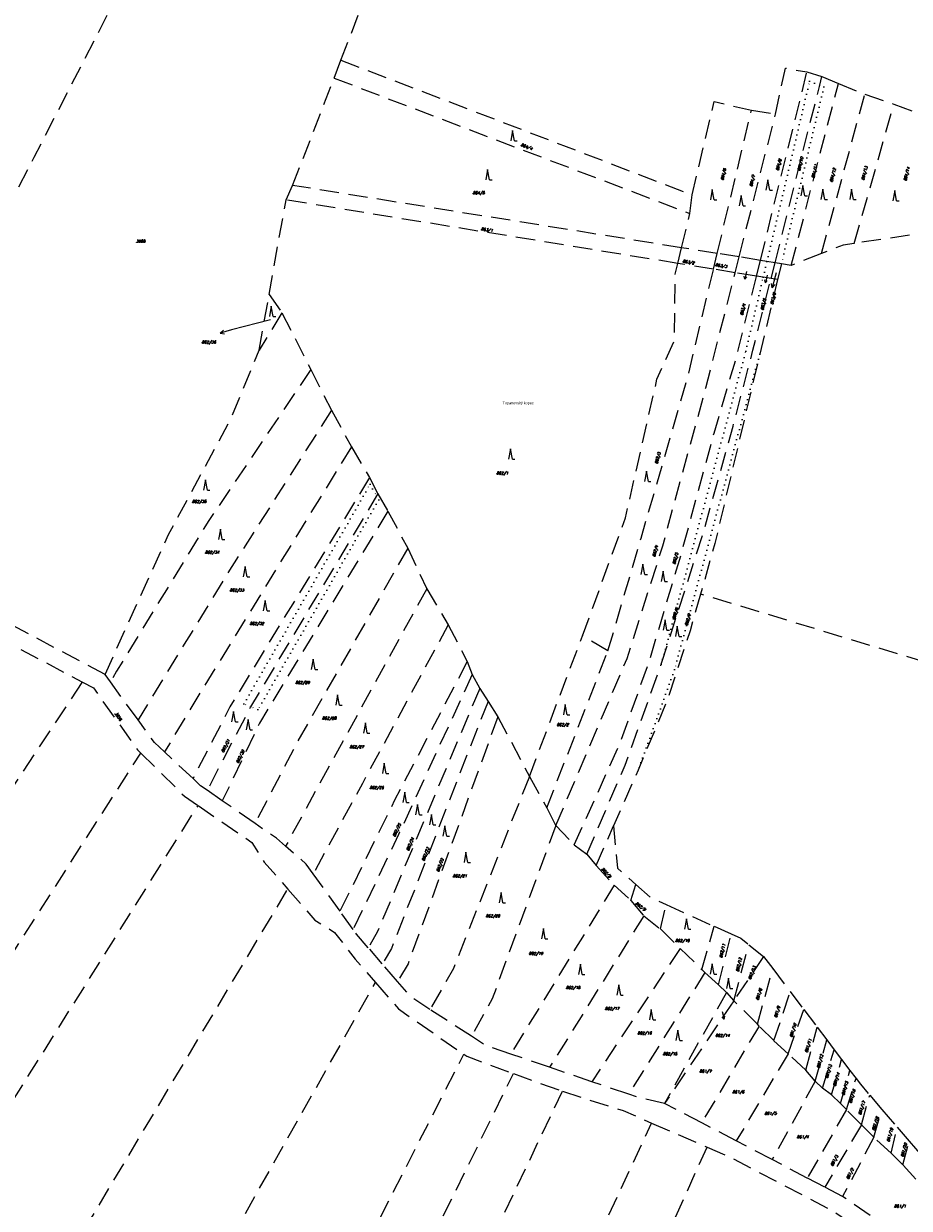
# Model space of a CAD drawing. Header units: metres. Extents: x -626722 to -621116, y -1178216 to -1174550.
# Tile 61 of 86: x -622781 to -622552, y -1177907 to -1177600. Entities that reach past the tile are written whole.
import ezdxf
from ezdxf.enums import TextEntityAlignment as Align

# ---------------------------------------------------------------- set-up
doc = ezdxf.new("R2010")
doc.units = ezdxf.units.M
doc.header["$MEASUREMENT"] = 0
doc.linetypes.add('DASHEDX2', pattern=[1.5, 1, -0.5])
doc.linetypes.add('DOT', pattern=[0.25, 0, -0.25])
for name, color, linetype, lineweight in [('8_kat_KN_Hranice parcel', 200, 'DASHEDX2', 25), ('8_kat_KN_PČ popisy', 210, 'Continuous', 0), ('8_kat_KN_Slučkové čáry', 200, 'DOT', 25), ('8_kat_KN_Značky kultur', 7, 'Continuous', 0), ('8_kat_KN_Čísla parcel', 200, 'Continuous', 25)]:
    doc.layers.add(name, color=color, linetype=linetype, lineweight=lineweight)
doc.layers.add('8_kat_KN_Pomístní_názvy', color=210, linetype='Continuous')
doc.styles.add('Style-cs_Working', font='cs_Working.shx')
doc.styles.add('Style-ITALICS', font='ITALICS.shx')

# ---------------------------------------------------------------- blocks, each defined once
blk = doc.blocks.new('1029_6')
at = {"layer": '8_kat_KN_PČ popisy', "color": 6, "linetype": 'Continuous', "lineweight": 0}
for p, q in [((0, 0), (-2.9, -0.78)), ((-2.9, -0.78), (-2.06, -0.03)), ((-2.9, -0.78), (-1.8, -1))]:
    blk.add_line(p, q, dxfattribs=at)
blk = doc.blocks.new('1029_7')
at = {"layer": '8_kat_KN_PČ popisy', "color": 6, "linetype": 'Continuous', "lineweight": 0}
for p, q in [((0, 0), (-0.45, -1.96)), ((-0.45, -1.96), (-0.63, -1.23)), ((-0.45, -1.96), (0.03, -1.38))]:
    blk.add_line(p, q, dxfattribs=at)
blk = doc.blocks.new('1029_8')
at = {"layer": '8_kat_KN_PČ popisy', "color": 6, "linetype": 'Continuous', "lineweight": 0}
for p, q in [((0, 0), (-0.78, -2.9)), ((-0.78, -2.9), (-1, -1.8)), ((-0.78, -2.9), (-0.03, -2.06))]:
    blk.add_line(p, q, dxfattribs=at)
blk = doc.blocks.new('1029_30')
at = {"layer": '8_kat_KN_PČ popisy', "color": 6, "linetype": 'Continuous', "lineweight": 0}
for p, q in [((0, 0), (0.52, -1.94)), ((0.52, -1.94), (0.02, -1.38)), ((0.52, -1.94), (0.67, -1.21))]:
    blk.add_line(p, q, dxfattribs=at)
blk = doc.blocks.new('3.08_1')
at = {"layer": '8_kat_KN_Značky kultur', "color": 7, "linetype": 'Continuous', "lineweight": 13}
for p, q in [((0, 2.68), (-0.5, 0)), ((0.5, 0), (0, 2.68)), ((0.5, 0), (1.17, 0))]:
    blk.add_line(p, q, dxfattribs=at)

msp = doc.modelspace()

# ---------------------------------------------------------------- linework, layer by layer
at = {"layer": '8_kat_KN_Hranice parcel', "lineweight": 13, "ltscale": 5}
for p, q in [((-622700.94, -1177613.95), (-622699.15, -1177609.31)), ((-622699.15, -1177609.31), (-622608.06, -1177644.22)), ((-622590.38, -1177661.19), (-622578.31, -1177612.35)), ((-622578.31, -1177612.35), (-622574.44, -1177613.54)), ((-622711.68, -1177641.78), (-622700.94, -1177613.95)), ((-622700.94, -1177613.95), (-622608.67, -1177649.04)), ((-622582.37, -1177662.48), (-622570.15, -1177615.33)), ((-622574.44, -1177613.54), (-622570.15, -1177615.33)), ((-622570.15, -1177615.33), (-622563.28, -1177618.11)), ((-622574.55, -1177659.42), (-622563.28, -1177618.11)), ((-622563.28, -1177618.11), (-622555.77, -1177620.69)), ((-622566.03, -1177656.79), (-622555.77, -1177620.69)), ((-622555.77, -1177620.69), (-622544.23, -1177624.9)), ((-622601.57, -1177659.4), (-622592.69, -1177622.28)), ((-622595.9, -1177660.31), (-622586.46, -1177623.27)), ((-622592.69, -1177622.28), (-622586.46, -1177623.27)), ((-622713.4, -1177645.53), (-622711.68, -1177641.78)), ((-622610.82, -1177657.92), (-622711.68, -1177641.78)), ((-622717.77, -1177670.02), (-622713.4, -1177645.53)), ((-622611.81, -1177661.97), (-622713.4, -1177645.53)), ((-622608.67, -1177649.04), (-622608.06, -1177644.22)), ((-622610.82, -1177657.92), (-622608.67, -1177649.04)), ((-622551.71, -1177654.68), (-622566.03, -1177656.79)), ((-622611.81, -1177661.97), (-622610.82, -1177657.92)), ((-622601.57, -1177659.4), (-622610.82, -1177657.92)), ((-622602.54, -1177663.47), (-622611.81, -1177661.97)), ((-622602.54, -1177663.47), (-622601.57, -1177659.4)), ((-622595.9, -1177660.31), (-622601.57, -1177659.4)), ((-622596.93, -1177664.38), (-622595.9, -1177660.31)), ((-622590.38, -1177661.19), (-622595.9, -1177660.31)), ((-622591.38, -1177665.28), (-622590.38, -1177661.19)), ((-622587.62, -1177665.89), (-622586.59, -1177661.8)), ((-622584.93, -1177662.07), (-622586.59, -1177661.8)), ((-622574.55, -1177659.42), (-622582.37, -1177662.48)), ((-622596.93, -1177664.38), (-622602.54, -1177663.47)), ((-622591.38, -1177665.28), (-622596.93, -1177664.38)), ((-622584.93, -1177662.07), (-622585.92, -1177666.16)), ((-622582.37, -1177662.48), (-622584.93, -1177662.07)), ((-622585.92, -1177666.16), (-622587.62, -1177665.89)), ((-622720.35, -1177684.46), (-622717.77, -1177670.02)), ((-622717.77, -1177670.02), (-622714.47, -1177674.8)), ((-622714.47, -1177674.8), (-622720.35, -1177684.46)), ((-622714.47, -1177674.8), (-622706.96, -1177689.5)), ((-622706.96, -1177689.5), (-622701.59, -1177700.03)), ((-622701.59, -1177700.03), (-622696.44, -1177709.56)), ((-622696.44, -1177709.56), (-622691.72, -1177717.51)), ((-622691.72, -1177717.51), (-622689.57, -1177721.68)), ((-622689.57, -1177721.68), (-622686.99, -1177726.25)), ((-622686.99, -1177726.25), (-622681.84, -1177735.79)), ((-622681.84, -1177735.79), (-622676.91, -1177746.32)), ((-622676.91, -1177746.32), (-622671.33, -1177755.65)), ((-622425.61, -1177802.32), (-622605.91, -1177747.7)), ((-622671.33, -1177755.65), (-622666.39, -1177765.19)), ((-622650.29, -1177794.99), (-622636.52, -1177758.52)), ((-622629.91, -1177762.42), (-622636.52, -1177758.52)), ((-622782.15, -1177762.03), (-622766.21, -1177770.52)), ((-622645.78, -1177803.14), (-622629.91, -1177762.42)), ((-622666.39, -1177765.19), (-622665.1, -1177768.57)), ((-622758.93, -1177770.48), (-622760.33, -1177768.56)), ((-622665.1, -1177768.57), (-622663.17, -1177772.14)), ((-622860.28, -1177912.32), (-622766.21, -1177770.52)), ((-622751.78, -1177780.28), (-622758.93, -1177770.48)), ((-622663.17, -1177772.14), (-622661.02, -1177775.52)), ((-622661.02, -1177775.52), (-622658.45, -1177779.49)), ((-622658.45, -1177779.49), (-622650.29, -1177794.99)), ((-622737.52, -1177795.53), (-622744.88, -1177788.62)), ((-622650.29, -1177794.99), (-622645.78, -1177803.14)), ((-622729.93, -1177801.28), (-622733.84, -1177798.57)), ((-622721.43, -1177807.17), (-622729.93, -1177801.28)), ((-622645.78, -1177803.14), (-622643.42, -1177807.71)), ((-622643.42, -1177807.71), (-622638.7, -1177812.67)), ((-622633.01, -1177818.09), (-622628.45, -1177807.76)), ((-622638.7, -1177812.67), (-622635.43, -1177815.16)), ((-622635.43, -1177815.16), (-622633.01, -1177818.09)), ((-622633.01, -1177818.09), (-622628.27, -1177823.17)), ((-622699.4, -1177829.9), (-622706.33, -1177820.22)), ((-622628.27, -1177823.17), (-622655.12, -1177866.95)), ((-622628.27, -1177823.17), (-622623.98, -1177827.15)), ((-622623.98, -1177827.15), (-622622.7, -1177822.95)), ((-622623.98, -1177827.15), (-622620.61, -1177831.12)), ((-622696, -1177834.64), (-622699.4, -1177829.9)), ((-622616.32, -1177834.52), (-622614.84, -1177828.16)), ((-622614.84, -1177828.16), (-622602.37, -1177833.81)), ((-622620.61, -1177831.12), (-622645.04, -1177870.38)), ((-622620.61, -1177831.12), (-622616.32, -1177834.52)), ((-622605.58, -1177845.03), (-622602.37, -1177833.81)), ((-622602.37, -1177833.81), (-622597.93, -1177835.82)), ((-622616.32, -1177834.52), (-622611.18, -1177839.59)), ((-622601.29, -1177849), (-622597.93, -1177835.82)), ((-622688.43, -1177843.57), (-622692.06, -1177839.38)), ((-622611.18, -1177839.59), (-622634.06, -1177874.12)), ((-622611.18, -1177839.59), (-622605.58, -1177845.03)), ((-622597.3, -1177853.12), (-622593.39, -1177838.59)), ((-622593.39, -1177838.59), (-622589.56, -1177841.63)), ((-622589.56, -1177841.63), (-622597.3, -1177853.12)), ((-622589.56, -1177841.63), (-622587.2, -1177844.74)), ((-622684.46, -1177848.14), (-622688.43, -1177843.57)), ((-622604.77, -1177845.79), (-622624.54, -1177877.36)), ((-622605.58, -1177845.03), (-622604.77, -1177845.79)), ((-622604.77, -1177845.79), (-622601.29, -1177849)), ((-622591.17, -1177859.22), (-622587.2, -1177844.74)), ((-622587.2, -1177844.74), (-622582.64, -1177850.77)), ((-622601.29, -1177849), (-622599.14, -1177850.99)), ((-622599.14, -1177850.99), (-622597.3, -1177853.12)), ((-622586.88, -1177863.47), (-622582.64, -1177850.77)), ((-622582.64, -1177850.77), (-622579.14, -1177855.39)), ((-622665.32, -1177862.35), (-622676.07, -1177855.39)), ((-622597.3, -1177853.12), (-622615.22, -1177879.73)), ((-622591.17, -1177859.22), (-622597.3, -1177853.12)), ((-622583.2, -1177866.88), (-622579.14, -1177855.39)), ((-622579.14, -1177855.39), (-622575.66, -1177859.98)), ((-622590.72, -1177859.69), (-622605.61, -1177884.76)), ((-622590.72, -1177859.69), (-622591.17, -1177859.22)), ((-622586.88, -1177863.47), (-622590.72, -1177859.69)), ((-622578.6, -1177871.14), (-622575.66, -1177859.98)), ((-622575.66, -1177859.98), (-622573.16, -1177863.28)), ((-622583.2, -1177866.88), (-622586.88, -1177863.47)), ((-622576.15, -1177873.97), (-622573.16, -1177863.28)), ((-622573.16, -1177863.28), (-622571.23, -1177865.84)), ((-622645.04, -1177870.38), (-622655.12, -1177866.95)), ((-622583.2, -1177866.88), (-622596.65, -1177889.45)), ((-622578.6, -1177871.14), (-622583.2, -1177866.88)), ((-622574.29, -1177875.78), (-622571.23, -1177865.84)), ((-622571.23, -1177865.84), (-622569.33, -1177868.35)), ((-622634.06, -1177874.12), (-622645.04, -1177870.38)), ((-622571.93, -1177877.56), (-622569.33, -1177868.35)), ((-622569.33, -1177868.35), (-622567.15, -1177871.22)), ((-622654.44, -1177872.02), (-622641.73, -1177876.59)), ((-622576.15, -1177873.97), (-622578.6, -1177871.14)), ((-622569.57, -1177879.75), (-622567.15, -1177871.22)), ((-622568.07, -1177881.34), (-622565.58, -1177873.3)), ((-622567.15, -1177871.22), (-622565.58, -1177873.3)), ((-622624.54, -1177877.36), (-622634.06, -1177874.12)), ((-622576.15, -1177873.97), (-622587.34, -1177894.31)), ((-622574.29, -1177875.78), (-622576.15, -1177873.97)), ((-622571.93, -1177877.56), (-622574.29, -1177875.78)), ((-622605.61, -1177884.76), (-622615.22, -1177879.73)), ((-622569.57, -1177879.75), (-622571.93, -1177877.56)), ((-622568.07, -1177881.34), (-622569.57, -1177879.75)), ((-622564.2, -1177885.31), (-622562.03, -1177877.62)), ((-622562.03, -1177877.62), (-622558.88, -1177881.29)), ((-622568.07, -1177881.34), (-622578.22, -1177899.08)), ((-622564.2, -1177885.31), (-622568.07, -1177881.34)), ((-622560.98, -1177888.49), (-622558.88, -1177881.29)), ((-622558.88, -1177881.29), (-622554.9, -1177885.92)), ((-622618.58, -1177884.83), (-622604.21, -1177891.07)), ((-622596.65, -1177889.45), (-622605.61, -1177884.76)), ((-622564.2, -1177885.31), (-622573.7, -1177901.45)), ((-622560.98, -1177888.49), (-622564.2, -1177885.31)), ((-622556.48, -1177892.66), (-622554.9, -1177885.92)), ((-622554.9, -1177885.92), (-622551.82, -1177889.51)), ((-622560.98, -1177888.49), (-622569.05, -1177903.88)), ((-622556.48, -1177892.66), (-622560.98, -1177888.49)), ((-622587.34, -1177894.31), (-622596.65, -1177889.45)), ((-622553.47, -1177895.64), (-622551.82, -1177889.51)), ((-622551.82, -1177889.51), (-622548.22, -1177893.7)), ((-622578.22, -1177899.08), (-622587.34, -1177894.31)), ((-622553.47, -1177895.64), (-622556.48, -1177892.66)), ((-622550.04, -1177899.42), (-622553.47, -1177895.64)), ((-622573.7, -1177901.45), (-622578.22, -1177899.08)), ((-622569.05, -1177903.88), (-622573.7, -1177901.45)), ((-622543.44, -1177921.55), (-622569.05, -1177903.88))]:
    msp.add_line(p, q, dxfattribs=at)
at = {"layer": '8_kat_KN_Hranice parcel', "lineweight": 13, "ltscale": 5, "flags": 128}
for points in [[(-622827.31, -1177728.77), (-622778.71, -1177634.45), (-622730.11, -1177540.13)], [(-622699.15, -1177609.31), (-622690.89, -1177587.89), (-622676.27, -1177556.79), (-622689.13, -1177552.14), (-622730.11, -1177540.13)], [(-622586.46, -1177623.27), (-622583.89, -1177611.35), (-622578.31, -1177612.35)], [(-622586.59, -1177661.8), (-622575, -1177615.77), (-622574.44, -1177613.54)], [(-622608.06, -1177644.22), (-622602.36, -1177620), (-622592.69, -1177622.28)], [(-622566.03, -1177656.79), (-622568.92, -1177657.22), (-622574.55, -1177659.42)], [(-622636.52, -1177758.52), (-622625.36, -1177727.93), (-622617.2, -1177691.97), (-622612.7, -1177682.04), (-622612.48, -1177664.75), (-622611.81, -1177661.97)], [(-622586.59, -1177661.8), (-622588.68, -1177661.47), (-622590.38, -1177661.19)], [(-622643.42, -1177807.71), (-622624.93, -1177764.37), (-622615.7, -1177735.16), (-622604.54, -1177694.24), (-622596.93, -1177664.38)], [(-622629.91, -1177762.42), (-622621.33, -1177733.19), (-622609.37, -1177692.04), (-622602.54, -1177663.47)], [(-622638.7, -1177812.67), (-622626.86, -1177786.62), (-622619.14, -1177764.96), (-622610.98, -1177737.55), (-622602.39, -1177705.96), (-622596.38, -1177685.5), (-622591.38, -1177665.28)], [(-622616.08, -1177765.88), (-622605.18, -1177731.79), (-622597.46, -1177704.17), (-622592.31, -1177684.5), (-622587.62, -1177665.89)], [(-622585.92, -1177666.16), (-622590.56, -1177685.49), (-622602.18, -1177734.57), (-622605.91, -1177747.7)], [(-622587.62, -1177665.89), (-622589.65, -1177665.56), (-622591.38, -1177665.28)], [(-622760.33, -1177768.56), (-622743.87, -1177732.28), (-622727.93, -1177702.74), (-622720.35, -1177684.46)], [(-622706.96, -1177689.5), (-622733.45, -1177728.67), (-622757.36, -1177767.72), (-622758.93, -1177770.48)], [(-622701.59, -1177700.03), (-622728.54, -1177742.29), (-622751.78, -1177780.28)], [(-622696.44, -1177709.56), (-622735.29, -1177772.66), (-622744.88, -1177788.62)], [(-622691.72, -1177717.51), (-622727.93, -1177776.91), (-622737.52, -1177795.53)], [(-622689.57, -1177721.68), (-622689.92, -1177722.26), (-622722.57, -1177776.89), (-622733.84, -1177798.57)], [(-622686.99, -1177726.25), (-622720.26, -1177781.17), (-622729.93, -1177801.28)], [(-622760.33, -1177768.56), (-622812.74, -1177740.67), (-622827.31, -1177728.77)], [(-622681.84, -1177735.79), (-622710.76, -1177786.56), (-622721.43, -1177807.17)], [(-622676.91, -1177746.32), (-622701.87, -1177791.67), (-622713.5, -1177813.08)], [(-622605.91, -1177747.7), (-622608.62, -1177757.22), (-622614.2, -1177774.3), (-622622.1, -1177793.37), (-622628.45, -1177807.76)], [(-622671.33, -1177755.65), (-622693.59, -1177796.78), (-622706.33, -1177820.22)], [(-622666.39, -1177765.19), (-622685.23, -1177801.11), (-622699.4, -1177829.9)], [(-622635.43, -1177815.16), (-622625.44, -1177792.07), (-622616.08, -1177765.88)], [(-622665.1, -1177768.57), (-622684.2, -1177810.02), (-622696, -1177834.64)], [(-622766.21, -1177770.52), (-622763.35, -1177772.05), (-622751.88, -1177788.12), (-622751.07, -1177788.92)], [(-622663.17, -1177772.14), (-622689.69, -1177835.2), (-622692.06, -1177839.38)], [(-622661.02, -1177775.52), (-622686.04, -1177839.57), (-622688.43, -1177843.57)], [(-622744.88, -1177788.62), (-622747.51, -1177786.15), (-622751.78, -1177780.28)], [(-622658.45, -1177779.49), (-622681.75, -1177843.55), (-622684.46, -1177848.14)], [(-622874.3, -1177981.45), (-622812.69, -1177885.19), (-622751.07, -1177788.92)], [(-622751.07, -1177788.92), (-622739.75, -1177800.07), (-622736.22, -1177802.5)], [(-622733.84, -1177798.57), (-622735.57, -1177797.37), (-622737.52, -1177795.53)], [(-622650.29, -1177794.99), (-622669.98, -1177844.74), (-622676.07, -1177855.39)], [(-622860.03, -1177999.86), (-622798.12, -1177901.18), (-622736.22, -1177802.5)], [(-622736.22, -1177802.5), (-622722.25, -1177812.11), (-622719.07, -1177817.17), (-622712.94, -1177824.19)], [(-622713.5, -1177813.08), (-622715.89, -1177811.02), (-622721.43, -1177807.17)], [(-622643.42, -1177807.71), (-622659.93, -1177852.62), (-622665.32, -1177862.35)], [(-622628.45, -1177807.76), (-622627.48, -1177818.73), (-622622.7, -1177822.95)], [(-622706.33, -1177820.22), (-622708.15, -1177817.69), (-622713.5, -1177813.08)], [(-622835, -1178028.42), (-622773.97, -1177926.31), (-622712.94, -1177824.19)], [(-622712.94, -1177824.19), (-622705.92, -1177832.24), (-622700.83, -1177835.4), (-622695.46, -1177842.33), (-622690.21, -1177848.38)], [(-622622.7, -1177822.95), (-622618.83, -1177826.36), (-622614.84, -1177828.16)], [(-622692.06, -1177839.38), (-622695.13, -1177835.85), (-622696, -1177834.64)], [(-622597.93, -1177835.82), (-622595.49, -1177836.92), (-622593.39, -1177838.59)], [(-622808.59, -1178058.55), (-622749.4, -1177953.47), (-622690.21, -1177848.38)], [(-622690.21, -1177848.38), (-622684.27, -1177855.23), (-622667.29, -1177866.99)], [(-622676.07, -1177855.39), (-622680.87, -1177852.28), (-622684.46, -1177848.14)], [(-622599.14, -1177850.99), (-622609.22, -1177868.96), (-622615.22, -1177879.73)], [(-622655.12, -1177866.95), (-622661.62, -1177864.74), (-622665.32, -1177862.35)], [(-622781.3, -1178089.67), (-622724.3, -1177978.33), (-622667.29, -1177866.99)], [(-622667.29, -1177866.99), (-622666.54, -1177867.51), (-622654.44, -1177872.02)], [(-622768.69, -1178104.05), (-622711.56, -1177988.03), (-622654.44, -1177872.02)], [(-622565.58, -1177873.3), (-622564.46, -1177874.78), (-622562.03, -1177877.62)], [(-622756.52, -1178117.94), (-622699.12, -1177997.27), (-622641.73, -1177876.59)], [(-622641.73, -1177876.59), (-622625.99, -1177881.62), (-622618.58, -1177884.83)], [(-622615.22, -1177879.73), (-622621.53, -1177878.38), (-622624.54, -1177877.36)], [(-622737.44, -1178139.71), (-622678.01, -1178012.27), (-622618.58, -1177884.83)], [(-622723.35, -1178155.4), (-622663.77, -1178023.23), (-622604.21, -1177891.07)], [(-622604.21, -1177891.07), (-622598.73, -1177893.44), (-622571.61, -1177907.58), (-622566.94, -1177910.8)]]:
    msp.add_lwpolyline(points, dxfattribs=at)
at = {"layer": '8_kat_KN_PČ popisy', "lineweight": 0}
for p, q in [((-622586.27, -1177664.44), (-622586.51, -1177665.37)), ((-622717.41, -1177676.59), (-622727.55, -1177679.24))]:
    msp.add_line(p, q, dxfattribs=at)
at = {"layer": '8_kat_KN_Slučkové čáry', "lineweight": 0, "ltscale": 5}
for p, q in [((-622588.68, -1177661.47), (-622577.62, -1177614.73)), ((-622577.62, -1177614.73), (-622575, -1177615.77)), ((-622575, -1177615.77), (-622573.91, -1177616.21)), ((-622573.91, -1177616.21), (-622584.93, -1177662.07)), ((-622589.65, -1177665.56), (-622588.68, -1177661.47)), ((-622594.19, -1177684.77), (-622589.65, -1177665.56)), ((-622616.08, -1177765.88), (-622594.19, -1177684.77)), ((-622590.56, -1177685.49), (-622612.65, -1177767.29)), ((-622724.34, -1177776.17), (-622691.58, -1177719.23)), ((-622691.58, -1177719.23), (-622689.92, -1177722.26)), ((-622689.37, -1177723.26), (-622720.68, -1177777.66)), ((-622689.92, -1177722.26), (-622689.37, -1177723.26)), ((-622612.65, -1177767.29), (-622622.1, -1177793.37)), ((-622722.57, -1177776.89), (-622724.34, -1177776.17)), ((-622720.68, -1177777.66), (-622722.57, -1177776.89))]:
    msp.add_line(p, q, dxfattribs=at)

# ---------------------------------------------------------------- block references
at = {"layer": '8_kat_KN_PČ popisy', "lineweight": 0}
for name, p in [('1029_7', (-622593.97, -1177664.08)), ('1029_7', (-622588.64, -1177665.02)), ('1029_8', (-622586.51, -1177665.37)), ('1029_6', (-622727.55, -1177679.24)), ('1029_30', (-622600.3, -1177855.95))]:
    msp.add_blockref(name, p, dxfattribs=at)
at = {"layer": '8_kat_KN_Značky kultur', "lineweight": 13}
for p in [(-622654.64, -1177630.24), (-622661.12, -1177640.33), (-622588.45, -1177643.01), (-622602.86, -1177645.47), (-622579.36, -1177644.5), (-622574.19, -1177645.37), (-622566.73, -1177645.39), (-622555.56, -1177645.78), (-622595.39, -1177647.06), (-622717.21, -1177675.71), (-622655.2, -1177712.69), (-622619.93, -1177718.56), (-622734.3, -1177720.76), (-622730.43, -1177733.56), (-622723.99, -1177743.26), (-622620.85, -1177742.63), (-622615.64, -1177744.47), (-622718.79, -1177752.05), (-622615.12, -1177757.09), (-622611.94, -1177758.7), (-622706.36, -1177767.25), (-622700.02, -1177776.53), (-622727.02, -1177780.86), (-622640.98, -1177778.97), (-622723.22, -1177782.86), (-622692.82, -1177783.8), (-622687.92, -1177794.24), (-622682.62, -1177801.71), (-622679.3, -1177804.93), (-622675.71, -1177807.53), (-622672.21, -1177810.49), (-622666.73, -1177817.32), (-622657.64, -1177827.77), (-622609.55, -1177834.53), (-622646.67, -1177837.11), (-622637.06, -1177846.29), (-622602.87, -1177846.24), (-622627.11, -1177851.66), (-622598.68, -1177849.98), (-622618.68, -1177858.04), (-622611.78, -1177863.43)]:
    msp.add_blockref('3.08_1', p, dxfattribs=at)

# ---------------------------------------------------------------- texts
at = {"layer": '8_kat_KN_Pomístní_názvy', "lineweight": 0, "style": 'Style-cs_Working'}
msp.add_text('Topanovský kopec', height=0.7, dxfattribs=at).set_placement((-622653.198, -1177698.138), align=Align.MIDDLE_CENTER)
at = {"layer": '8_kat_KN_Čísla parcel', "lineweight": 0, "style": 'Style-ITALICS'}
for s, rotation, p in [('864/4', 338, (-622652.578, -1177631.488)), ('864/8', 75, (-622585.708, -1177637.989)), ('864/10', 76, (-622580.125, -1177638.055)), ('864/11', 76, (-622576.465, -1177639.925)), ('864/6', 76, (-622600.005, -1177640.445)), ('864/7', 76, (-622592.535, -1177642.125)), ('864/12', 75, (-622571.728, -1177640.949)), ('864/13', 75, (-622563.538, -1177640.439)), ('864/14', 75, (-622552.598, -1177640.639)), ('863/1', 351, (-622662.882, -1177653.359)), ('863/2', 350, (-622610.577, -1177661.697)), ('863/3', 350, (-622602.104, -1177662.65)), ('863/4', 76, (-622594.965, -1177675.485)), ('863/5', 76, (-622589.657, -1177674.165)), ('862/3', 74, (-622617.102, -1177713.994)), ('862/4', 74, (-622617.732, -1177738.094)), ('862/5', 75, (-622612.508, -1177740.059)), ('862/6', 73, (-622612.557, -1177754.338)), ('862/7', 72, (-622609.331, -1177755.912)), ('3956', 305, (-622757.886, -1177778.637)), ('862/31', 62, (-622729.609, -1177788.819)), ('862/30', 64, (-622725.756, -1177791.642)), ('862/25', 65, (-622685.139, -1177810.689)), ('862/24', 67, (-622681.597, -1177814.342)), ('862/23', 68, (-622677.581, -1177816.978)), ('862/22', 69, (-622673.806, -1177819.794)), ('862/8', 312, (-622631.641, -1177819.048)), ('862/9', 322, (-622622.873, -1177828.039)), ('862/11', 76, (-622600.352, -1177842.041)), ('862/12', 76, (-622596.065, -1177845.655)), ('862/13', 68, (-622592.921, -1177847.718)), ('861/8', 72, (-622590.921, -1177853.012)), ('861/9', 72, (-622586.181, -1177857.562)), ('861/10', 72, (-622582.171, -1177862.652)), ('861/11', 72, (-622578.221, -1177866.592)), ('861/12', 74, (-622575.082, -1177870.664)), ('861/13', 73, (-622572.947, -1177873.298)), ('861/14', 73, (-622570.897, -1177875.348)), ('861/15', 74, (-622568.652, -1177877.644)), ('861/16', 72, (-622566.821, -1177879.732)), ('861/17', 72, (-622564.331, -1177882.772)), ('861/18', 73, (-622560.787, -1177886.808)), ('861/19', 74, (-622556.979, -1177889.746)), ('861/20', 75, (-622553.295, -1177893.674)), ('861/3', 62, (-622571.629, -1177896.069)), ('861/2', 62, (-622567.559, -1177899.489))]:
    msp.add_text(s, height=0.7, rotation=rotation, dxfattribs=at).set_placement(p)
for s, p in [('864/5', (-622664.98, -1177644.03)), ('3958', (-622752.32, -1177656.6)), ('862/1', (-622658.83, -1177716.69)), ('862/35', (-622737.75, -1177724.04)), ('862/34', (-622734.41, -1177737.21)), ('862/33', (-622727.99, -1177747.02)), ('862/32', (-622722.8, -1177755.68)), ('862/29', (-622710.95, -1177770.98)), ('862/28', (-622704.03, -1177780.23)), ('862/2', (-622643.18, -1177781.91)), ('862/27', (-622696.91, -1177787.68)), ('862/26', (-622691.71, -1177798.21)), ('862/21', (-622670.15, -1177821.13)), ('862/20', (-622661.59, -1177831.48)), ('862/10', (-622612.45, -1177837.89)), ('862/19', (-622650.43, -1177841.21)), ('862/18', (-622640.8, -1177850.07)), ('862/17', (-622630.7, -1177855.52)), ('862/16', (-622622.25, -1177861.86)), ('862/14', (-622602.03, -1177862.46)), ('862/15', (-622615.65, -1177867.23)), ('861/7', (-622606.17, -1177871.72)), ('861/6', (-622597.63, -1177877.11)), ('861/5', (-622589.28, -1177882.68)), ('861/4', (-622580.93, -1177888.79)), ('861/1', (-622555.69, -1177906.73))]:
    msp.add_text(s, height=0.7, dxfattribs=at).set_placement(p)
msp.add_text('863/6', height=0.7, rotation=75, dxfattribs=at).set_placement((-622586.745, -1177671.197), align=Align.CENTER)
msp.add_text('862/36', height=0.7, dxfattribs=at).set_placement((-622733.425, -1177682.73), align=Align.CENTER)

doc.saveas('drawing.dxf')
